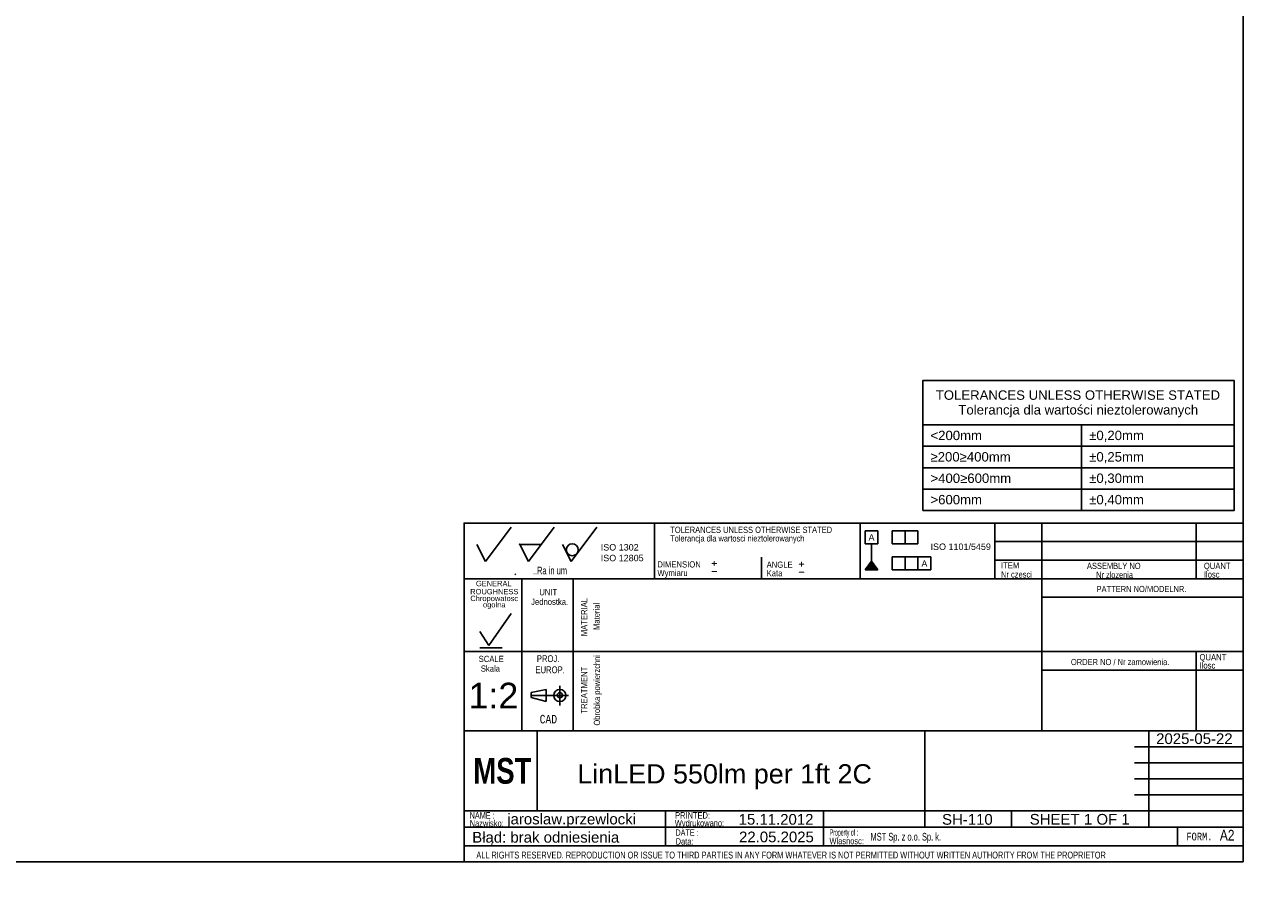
# Model space of a CAD drawing. Header units: millimetres. Extents: x 10 to 580, y 1 to 410.
# Tile 9 of 11: x 295 to 580, y 1 to 206. Entities that reach past the tile are written whole.
import ezdxf
from ezdxf.entities.mleader import LeaderData, LeaderLine
from ezdxf.enums import TextEntityAlignment as Align
from ezdxf.lldxf.tags import DXFTag
from ezdxf.math import Vec2, Vec3

# ---------------------------------------------------------------- set-up
doc = ezdxf.new("R2010")
doc.units = ezdxf.units.MM
for name, color, linetype in [('10', 7, 'Continuous'), ('Default', 7, 'Continuous'), ('frame', 7, 'Continuous')]:
    doc.layers.add(name, color=color, linetype=linetype)
doc.styles.add('SEACAD_Arial', font='arial.ttf')
doc.styles.add('SEACAD_Lucida_Console', font='lucon.TTF', dxfattribs={"width": 0.8})
tags = doc.linetypes.add('CENTER2', pattern=[28.575, 19.05, -3.175, 3.175, -3.175]).pattern_tags.tags
tags[10:11] = [DXFTag(74, 4), DXFTag(75, 0), DXFTag(340, '0'), DXFTag(46, 0.0), DXFTag(50, 0.0), DXFTag(44, 0.0), DXFTag(45, 0.0)]
tags[8:9] = [DXFTag(74, 4), DXFTag(75, 0), DXFTag(340, '0'), DXFTag(46, 0.0), DXFTag(50, 0.0), DXFTag(44, 0.0), DXFTag(45, 0.0)]
tags[6:7] = [DXFTag(74, 4), DXFTag(75, 0), DXFTag(340, '0'), DXFTag(46, 0.0), DXFTag(50, 0.0), DXFTag(44, 0.0), DXFTag(45, 0.0)]
tags[4:5] = [DXFTag(74, 4), DXFTag(75, 0), DXFTag(340, '0'), DXFTag(46, 0.0), DXFTag(50, 0.0), DXFTag(44, 0.0), DXFTag(45, 0.0)]

# ---------------------------------------------------------------- blocks, each defined once
blk = doc.blocks.new('SE')
at = {"layer": 'frame', "color": 7, "linetype": 'Continuous'}
for p, q in [((505.2, 112.04), (577.91, 112.04)), ((542.28, 112.04), (542.28, 107.04)), ((505.2, 107.04), (577.91, 107.04)), ((542.28, 107.04), (542.28, 102.04)), ((505.2, 102.04), (577.91, 102.04)), ((542.28, 102.04), (542.28, 97.04)), ((505.2, 97.04), (577.91, 97.04)), ((542.28, 97.04), (542.28, 92.04))]:
    blk.add_line(p, q, dxfattribs=at)
blk.add_lwpolyline([(505.2, 92.04), (505.2, 122.45), (577.91, 122.45), (577.91, 92.04), (505.2, 92.04)], dxfattribs=at)
at = {"layer": 'frame', "color": 7, "linetype": 'Continuous', "style": 'SEACAD_Arial'}
for s, p in [('TOLERANCES UNLESS OTHERWISE STATED', (508.2, 120.11)), ('Tolerancja dla wartości nieztolerowanych', (513.48, 116.67)), ('<200mm', (506.96, 110.69)), ('±0,20mm', (544.04, 110.69)), ('≥200≥400mm', (506.96, 105.69)), ('±0,25mm', (544.04, 105.69)), ('>400≥600mm', (506.96, 100.69)), ('±0,30mm', (544.04, 100.69)), ('>600mm', (506.96, 95.69)), ('±0,40mm', (544.04, 95.69))]:
    blk.add_text(s, height=2.2, dxfattribs=at).set_placement(p, align=Align.TOP_LEFT)
blk = doc.blocks.new('SEANNOT_GROUP25')
at = {"layer": 'Default', "color": 7, "linetype": 'Continuous', "style": 'SEACAD_Arial'}
blk.add_text('LinLED 550lm per 1ft 2C', height=4.5, dxfattribs=at).set_placement((424.45, 32.8), align=Align.TOP_LEFT)
blk = doc.blocks.new('SEANNOT_GROUP27')
at = {"layer": 'Default', "color": 7, "linetype": 'Continuous', "style": 'SEACAD_Arial'}
blk.add_text('jaroslaw.przewlocki', height=2.5, dxfattribs=at).set_placement((408.07, 21.24), align=Align.TOP_LEFT)
blk = doc.blocks.new('SEANNOT_GROUP28')
at = {"layer": 'Default', "color": 7, "linetype": 'Continuous', "style": 'SEACAD_Arial'}
blk.add_text('SH-110', height=2.5, dxfattribs=at).set_placement((509.66, 21.16), align=Align.TOP_LEFT)
blk = doc.blocks.new('SEANNOT_GROUP29')
at = {"layer": 'Default', "color": 7, "linetype": 'Continuous', "style": 'SEACAD_Arial'}
blk.add_text('22.05.2025', height=2.5, dxfattribs=at).set_placement((462.23, 17.06), align=Align.TOP_LEFT)
blk = doc.blocks.new('SEANNOT_GROUP30')
at = {"layer": 'Default', "color": 7, "linetype": 'Continuous', "style": 'SEACAD_Arial'}
blk.add_text('1:2', height=6, dxfattribs=at).set_placement((399.01, 51.82), align=Align.TOP_LEFT)
blk = doc.blocks.new('_Dot')
at = {"color": 0, "linetype": 'ByBlock', "lineweight": -2}
blk.add_line((-0.5, 0), (-1, 0), dxfattribs=at)
at = {"color": 0, "linetype": 'ByBlock', "const_width": 0.5}
blk.add_lwpolyline([(-0.25, 0, 1), (0.25, 0, 1)], format="xyb", close=True, dxfattribs=at)
blk = doc.blocks.new('SEANNOT_GROUP33')
at = {"layer": 'Default', "color": 7, "linetype": 'Continuous', "style": 'SEACAD_Arial'}
blk.add_text('15.11.2012', height=2.5, dxfattribs=at).set_placement((462.14, 21.17), align=Align.TOP_LEFT)
blk = doc.blocks.new('SEANNOT_GROUP34')
at = {"layer": 'Default', "color": 7, "linetype": 'Continuous', "style": 'SEACAD_Arial'}
for s, p in [('SHEET ', (530.15, 21.18)), ('1', (542.82, 21.18)), (' OF ', (544.77, 21.18)), ('1', (551.57, 21.18))]:
    blk.add_text(s, height=2.5, dxfattribs=at).set_placement(p, align=Align.TOP_LEFT)
blk = doc.blocks.new('SEANNOT_GROUP35')
at = {"layer": 'Default', "color": 7, "linetype": 'Continuous', "style": 'SEACAD_Arial'}
blk.add_text('2025-05-22', height=2.5, dxfattribs=at).set_placement((559.69, 40.01), align=Align.TOP_LEFT)

msp = doc.modelspace()

# ---------------------------------------------------------------- hatches: boundary and pattern name
at = {"layer": 'Default', "linetype": 'Continuous'}
msp.add_hatch(color=7, dxfattribs=at).paths.add_polyline_path([(493.1905, 80.1932), (491.6905, 78.2083), (494.6905, 78.2083)])

# ---------------------------------------------------------------- linework, layer by layer
at = {"layer": '10', "color": 7, "linetype": 'Continuous'}
for p, q in [((442.5, 89.125), (442.5, 76.125)), ((490.5, 89.125), (490.5, 76.125)), ((522, 89.125), (522, 76.125)), ((533, 89.125), (533, 40.625)), ((569, 89.125), (569, 76.125)), ((403, 80.125), (409, 88.125)), ((413, 80.125), (419, 88.125)), ((423, 80.125), (429, 88.125)), ((401, 84.125), (403, 80.125)), ((411, 84.125), (416, 84.125)), ((411, 84.125), (413, 80.125)), ((421, 84.125), (423, 80.125)), ((580, 84.7916), (522, 84.7916)), ((467.5, 81.125), (467.5, 76.125)), ((580, 80.4583), (522, 80.4583)), ((409.8746, 77.0517), (410.0508, 77.2578)), ((580, 76.125), (398, 76.125)), ((411.5, 76.125), (411.5, 40.625)), ((411.5, 76.125), (411.5, 42.125)), ((423.5, 76.125), (423.5, 40.625)), ((580, 71.7916), (533, 71.7916)), ((403.8028, 60.4896), (409.0012, 67.9946)), ((401.6606, 63.7717), (403.8028, 60.4896)), ((401.6606, 59.9504), (406.8591, 59.9504)), ((580, 59.125), (398, 59.125)), ((569, 59.125), (569, 40.625)), ((580, 54.7916), (533, 54.7916)), ((413.6459, 49.54), (417.1318, 50.232)), ((413.6459, 48.3473), (413.6459, 49.54)), ((417.1318, 50.232), (417.1318, 47.4639)), ((420.375, 51.1007), (420.375, 46.4921)), ((420.375, 51.1007), (420.375, 46.4921)), ((417.1318, 47.4639), (413.6459, 48.3473)), ((505.625, 40.625), (398, 40.625)), ((505.5, 40.625), (398, 40.625)), ((415.0589, 21.875), (415.0589, 40.625)), ((554.625, 40.625), (580.125, 40.625)), ((558, 18.125), (558, 40.625)), ((554.625, 36.875), (580.125, 36.875)), ((554.625, 33.125), (580.125, 33.125)), ((554.625, 29.375), (580.125, 29.375)), ((554.625, 25.625), (580.125, 25.625)), ((398, 21.875), (580.125, 21.875)), ((445.0805, 21.82), (445.0805, 13.6949)), ((481.9344, 21.8144), (481.9344, 13.6893)), ((525.875, 21.875), (525.875, 18.125)), ((398, 18.125), (554.625, 18.125)), ((564.6871, 18.125), (564.6871, 13.75)), ((398, 13.75), (580, 13.75))]:
    msp.add_line(p, q, dxfattribs=at)
at = {"layer": '10', "color": 7, "linetype": 'CENTER2'}
msp.add_line((413.6459, 48.8479), (422.3618, 48.8479), dxfattribs=at)
at = {"layer": '10', "color": 7, "linetype": 'Continuous'}
for points in [[(10, 10), (10, 410), (580, 410), (580, 10), (10, 10)], [(580, 10), (580, 89.125), (398, 89.125), (398, 10), (580, 10)], [(505.625, 40.625), (505.625, 18.125), (580, 18.125), (580, 40.625), (505.625, 40.625)]]:
    msp.add_lwpolyline(points, dxfattribs=at)
for centre, radius in [((423.2724, 82.88), 1.4016), ((420.375, 48.848), 1.4146), ((420.375, 48.9069), 0.6075)]:
    msp.add_circle(centre, radius, dxfattribs=at)
msp.add_point((411, 84.125), dxfattribs=at)
at = {"layer": 'Default', "color": 7, "linetype": 'Continuous'}
for p, q in [((491.6905, 84.299), (491.6905, 87.299)), ((491.6905, 87.299), (494.6905, 87.299)), ((494.6905, 87.299), (494.6905, 84.299)), ((498.0263, 84.299), (498.0263, 87.299)), ((498.0263, 87.299), (504.0263, 87.299)), ((501.0263, 87.299), (501.0263, 84.299)), ((504.0263, 87.299), (504.0263, 84.299)), ((494.6905, 84.299), (491.6905, 84.299)), ((493.1905, 80.1932), (493.1905, 84.299)), ((504.0263, 84.299), (498.0263, 84.299)), ((491.6905, 78.2083), (493.1905, 80.1932)), ((493.1905, 80.1932), (494.6905, 78.2083)), ((498.0263, 78.2083), (498.0263, 81.2083)), ((498.0263, 81.2083), (507.0263, 81.2083)), ((501.0263, 81.2083), (501.0263, 78.2083)), ((504.0263, 78.2083), (504.0263, 81.2083)), ((507.0263, 81.2083), (507.0263, 78.2083)), ((494.6905, 78.2083), (491.6905, 78.2083)), ((507.0263, 78.2083), (498.0263, 78.2083))]:
    msp.add_line(p, q, dxfattribs=at)

# ---------------------------------------------------------------- block references
at = {"layer": 'Default'}
for name in ['SEANNOT_GROUP30', 'SEANNOT_GROUP35', 'SEANNOT_GROUP25', 'SEANNOT_GROUP27', 'SEANNOT_GROUP33', 'SEANNOT_GROUP28', 'SEANNOT_GROUP34', 'SEANNOT_GROUP29']:
    msp.add_blockref(name, (0, 0), dxfattribs=at)
at = {"layer": 'frame'}
msp.add_blockref('SE', (0, 0), dxfattribs=at)

# ---------------------------------------------------------------- texts
at = {"layer": '10', "attachment_point": 1}
for s, insert, char_height, width, style in [('{\\farial rounded mt|b0||i0||c0|p34;\\C7;\\H1.45000002;\\W0.77704;Tolerancja dla wartosci nieztolerowanych}', (446.1566, 86.2623), 1.45, 36.029358, 'SEACAD_Arial'), ('{\\farial rounded mt|b0||i0||c0|p34;\\C7;\\H1.45000002;\\W0.83002;TOLERANCES UNLESS OTHERWISE STATED}', (446.1566, 88.2623), 1.45, 38.614141, 'SEACAD_Arial'), ('{\\farial rounded mt|b0||i0||c0|p34;\\C7;\\H1.45000002;\\W0.883;DIMENSION}', (443.1566, 80.1906), 1.45, 10.15001, 'SEACAD_Arial'), ('{\\farial rounded mt|b0||i0||c0|p34;\\C7;\\H1.45000002;\\W0.883;ANGLE}', (468.6845, 80.1265), 1.45, 6.052184, 'SEACAD_Arial'), ('{\\farial rounded mt|b0||i0||c0|p34;\\C7;\\H1.45000002;\\W0.883;ITEM}', (523.4397, 79.9679), 1.45, 4.255445, 'SEACAD_Arial'), ('{\\farial rounded mt|b0||i0||c0|p34;\\C7;\\H1.45000002;\\W0.83002;ASSEMBLY NO}', (543.5188, 79.841), 1.45, 12.829358, 'SEACAD_Arial'), ('{\\farial rounded mt|b0||i0||c0|p34;\\C7;\\H1.45000002;\\W0.883;QUANT}', (570.8302, 79.841), 1.45, 6.241314, 'SEACAD_Arial'), ('{\\farial rounded mt|b0||i0||c0|p34;\\C7;\\H1.8;\\W0.608;..Ra in um}', (414.064, 78.925), 1.8, 8.921749, 'SEACAD_Arial'), ('{\\farial rounded mt|b0||i0||c0|p34;\\C7;\\H1.45000002;\\W0.883;Wymiaru}', (443.1566, 78.1906), 1.45, 8.67569, 'SEACAD_Arial'), ('{\\farial rounded mt|b0||i0||c0|p34;\\C7;\\H1.45000002;\\W0.883;Kata}', (468.6845, 78.1265), 1.45, 5.07501, 'SEACAD_Arial'), ('{\\farial rounded mt|b0||i0||c0|p34;\\C7;\\H1.45000002;\\W0.72406;Nr czesci }', (523.4397, 77.841), 1.45, 7.78588, 'SEACAD_Arial'), ('{\\farial rounded mt|b0||i0||c0|p34;\\C7;\\H1.45000002;\\W0.77704;Nr zlozenia}', (545.6824, 77.7419), 1.45, 9.504276, 'SEACAD_Arial'), ('{\\farial rounded mt|b0||i0||c0|p34;\\C7;\\H1.45000002;\\W0.883;Ilosc}', (570.8302, 77.841), 1.45, 6.934793, 'SEACAD_Arial'), ('{\\farial rounded mt|b0||i0||c0|p34;\\C7;\\H1.45000002;\\W0.83002;PATTERN NO/MODELNR.}', (545.7719, 74.4467), 1.45, 21.434793, 'SEACAD_Arial'), ('{\\farial rounded mt|b0||i0||c0|p34;\\C7;\\H1.45000002;\\W0.883;Jednostka.}', (413.663, 71.459), 1.45, 8.726285, 'SEACAD_Arial'), ('{\\farial rounded mt|b0||i0||c0|p34;\\C7;\\H1.45000002;\\W0.883;UNIT}', (415.5665, 73.6978), 1.45, 4.16088, 'SEACAD_Arial'), ('{\\farial rounded mt|b0||i0||c0|p34;\\C7;\\H1.45000002;\\W0.883;SCALE}', (401.4003, 58.1128), 1.45, 5.863054, 'SEACAD_Arial'), ('{\\farial rounded mt|b0||i0||c0|p34;\\C7;\\H1.60000002;\\W0.8;PROJ.}', (414.9877, 58.2485), 1.6, 5.113054, 'SEACAD_Arial'), ('{\\farial rounded mt|b0||i0||c0|p34;\\C7;\\H1.45000002;\\W0.72406;ORDER NO / Nr zamowienia.}', (539.7719, 57.3923), 1.45, 25.030887, 'SEACAD_Arial'), ('{\\farial rounded mt|b0||i0||c0|p34;\\C7;\\H1.45000002;\\W0.883;QUANT}', (569.8302, 58.5077), 1.45, 6.241314, 'SEACAD_Arial'), ('{\\farial rounded mt|b0||i0||c0|p34;\\C7;\\H1.45000002;\\W0.883;Skala}', (401.9013, 55.859), 1.45, 5.777229, 'SEACAD_Arial'), ('{\\farial rounded mt|b0||i0||c0|p34;\\C7;\\H1.60000002;\\W0.8;EUROP.}', (414.67, 55.6424), 1.6, 6.643488, 'SEACAD_Arial'), ('{\\farial rounded mt|b0||i0||c0|p34;\\C7;\\H1.45000002;\\W0.883;Ilosc}', (569.8302, 56.5873), 1.45, 6.934793, 'SEACAD_Arial'), ('{\\fLucida Console|b0||i0||c0|p34;\\C7;\\H1.99999998;\\W0.8;CAD}', (415.6496, 44.3178), 2, 4.533343, 'SEACAD_Lucida_Console'), ('{\\farial rounded mt|b0||i0||c0|p34;\\C7;\\H1.5;\\W0.704;NAME :}', (399.3011, 21.5987), 1.5, 5.576097, 'SEACAD_Arial'), ('{\\farial rounded mt|b0||i0||c0|p34;\\C7;\\H1.5;\\W0.8;PRINTED:}', (447.3052, 21.5987), 1.5, 8.9879, 'SEACAD_Arial'), ('{\\farial rounded mt|b0||i0||c0|p34;\\C7;\\H1.5;\\W0.8;Nazwisko:}', (399.3012, 19.7516), 1.5, 7.678383, 'SEACAD_Arial'), ('{\\farial rounded mt|b0||i0||c0|p34;\\C7;\\H1.5;\\W0.8;Wydrukowano:}', (447.217, 19.7886), 1.5, 11.438653, 'SEACAD_Arial'), ('{\\farial rounded mt|b0||i0||c0|p34;\\C7;\\H1.5;\\W0.704;DATE :}', (447.3711, 17.571), 1.5, 5.217401, 'SEACAD_Arial'), ('{\\farial rounded mt|b0||i0||c0|p34;\\C7;\\H1.5;\\W0.46208;Property of :}', (483.4433, 17.5986), 1.5, 8.869575, 'SEACAD_Arial'), ('{\\farial rounded mt|b0||i0||c0|p34;\\C7;\\H2.50000002;\\W0.8;A2}', (574.5776, 17.4699), 2.5, 3.315227, 'SEACAD_Arial'), ('{\\farial rounded mt|b0||i0||c0|p34;\\C7;\\H1.5;\\W0.8;Data:}', (447.4139, 15.5208), 1.5, 6.195662, 'SEACAD_Arial'), ('{\\farial rounded mt|b0||i0||c0|p34;\\C7;\\H1.5;\\W0.8;Wlasnosc:}', (483.3601, 15.6143), 1.5, 10.891314, 'SEACAD_Arial'), ('{\\farial rounded mt|b0||i0||c0|p34;\\C7;\\H1.8;\\W0.667;MST Sp. z o.o. Sp. k.}', (492.9478, 16.7607), 1.8, 58.304358, 'SEACAD_Arial'), ('{\\fLucida Console|b0||i0||c0|p34;\\C7;\\H1.8;\\W0.8;FORM.}', (566.75, 16.8), 1.8, 6.80001, 'SEACAD_Lucida_Console'), ('{\\farial rounded mt|b0||i0||c0|p34;\\C7;\\H1.60000002;\\W0.704;ALL RIGHTS RESERVED. REPRODUCTION OR ISSUE TO THIRD PARTIES IN ANY FORM WHATEVER IS NOT PERMITTED WITHOUT WRITTEN AUTHORITY FROM THE PROPRIETOR}', (400.8475, 12.3779), 1.6, 148.000012, 'SEACAD_Arial')]:
    msp.add_mtext(s, dxfattribs=dict(at, insert=insert, char_height=char_height, width=width, style=style))
at = {"layer": '10', "char_height": 1.25, "attachment_point": 1}
for s, insert, width in [('{\\fArial|b0||i0||c0|p34;\\C7;\\H1.2499998;\\W1.;GENERAL}', (400.7521, 75.6183), 8.3424), ('{\\fArial|b0||i0||c0|p34;\\C7;\\H1.2499998;\\W1.;ROUGHNESS}', (399.4174, 73.7244), 11.222834)]:
    msp.add_mtext(s, dxfattribs=dict(at, insert=insert, width=width))
at = {"layer": '10', "insert": (405.0365, 70.5964), "char_height": 1.25, "width": 11.65265, "attachment_point": 5, "line_spacing_factor": 0.7}
msp.add_mtext('{\\fArial|b0||i0||c0|p34;\\C7;\\H1.24999998;\\W1.;Chropowatosc\\P}{\\fArial|b0||i0||c0|p34;\\C7;\\H1.24999998;\\W1.;ogolna}', dxfattribs=at)
at = {"layer": '10', "char_height": 1.45, "attachment_point": 1, "rotation": 89.999994, "style": 'SEACAD_Arial'}
for s, insert, width in [('{\\farial rounded mt|b0||i0||c0|p34;\\C7;\\H1.45000002;\\W0.883;MATERIAL}', (425.3015, 62.6834), 8.920662), ('{\\farial rounded mt|b0||i0||c0|p34;\\C7;\\H1.45000002;\\W0.883;Material}', (428.2214, 64.1258), 7.153155), ('{\\farial rounded mt|b0||i0||c0|p34;\\C7;\\H1.45000002;\\W0.883;TREATMENT}', (425.3015, 44.6213), 10.87501), ('{\\farial rounded mt|b0||i0||c0|p34;\\C7;\\H1.45000002;\\W0.72406;Obrobka powierzchni}', (428.3015, 41.8174), 17.047554)]:
    msp.add_mtext(s, dxfattribs=dict(at, insert=insert, width=width))
at = {"layer": 'Default'}
for s, insert, char_height, width, attachment_point in [('{\\fArial CE|b0||i0||c0|p34;\\C7;\\H1.5;\\W1.;A}', (493.1844, 86.5227), 1.5, 1.402184, 2), ('{\\fArial|b0||i0||c0|p34;\\C7;\\H1.5;\\W1.;ISO 1302 \\P}{\\fArial|b0||i0||c0|p34;\\C7;\\H1.5;\\W1.;ISO 12805}', (429.924, 84.2058), 1.5, 10.486332, 1), ('{\\fArial|b0||i0||c0|p34;\\C7;\\H1.5;\\W1.;ISO 1101/5459}', (514.026, 84.341), 1.5, 14.641007, 2), ('{\\fSolid Edge ISO|b0||i0||c0|p34;\\C7;\\H2.5;\\W1.;+\\P}', (455.6264, 81.1865), 2.5, 1.882447, 1), ('{\\fSolid Edge ISO|b0||i0||c0|p34;\\C7;\\H2.5;\\W1.;+\\P}', (476.0196, 81.0296), 2.5, 1.882447, 1), ('{\\fArial CE|b0||i0||c0|p34;\\C7;\\H1.5;\\W1.;A}', (505.5408, 80.397), 1.5, 1.402184, 2), ('{\\fSolid Edge ISO|b0||i0||c0|p34;\\C7;\\H2.5;\\W1.;-\\P}', (455.6264, 79.3041), 2.5, 1.882447, 1), ('{\\fSolid Edge ISO|b0||i0||c0|p34;\\C7;\\H2.5;\\W1.;-\\P}', (476.0196, 79.1472), 2.5, 1.882447, 1)]:
    msp.add_mtext(s, dxfattribs=dict(at, insert=insert, char_height=char_height, width=width, attachment_point=attachment_point))

# ---------------------------------------------------------------- leaders
at = {"layer": 'Default', "color": 7, "linetype": 'Continuous'}
ml = msp.add_multileader_mtext('Standard', dxfattribs=at)
ml.set_content('{\\pxsm0.9;\\fImpact|b0||i0||c0|p34;\\W1.;MST\\P}', color=256)
ml.set_leader_properties()
ml.set_arrow_properties(name='DOT')
ml.build(insert=Vec2(0, 0))
ml.multileader.update_dxf_attribs({"leader_type": 0, "dogleg_length": 0, "arrow_head_size": 6})
ctx = ml.context
ctx.base_point, ctx.char_height, ctx.arrow_head_size = Vec3(398.1441, 31.187), 6, 6
ctx.mtext.insert = Vec3(400.1441, 34.25)
ml = msp.add_multileader_mtext('Standard', dxfattribs=at)
ml.set_content('{\\pxsm0.9;\\fArial|b0||i0||c0|p34;\\W1.; Błąd: brak odniesienia\\P}', color=256)
ml.set_leader_properties()
ml.set_arrow_properties(name='DOT')
ml.build(insert=Vec2(0, 0))
ml.multileader.update_dxf_attribs({"leader_type": 0, "dogleg_length": 0, "arrow_head_size": 2.5})
ctx = ml.context
ctx.base_point, ctx.char_height, ctx.arrow_head_size = Vec3(396.9174, 15.3629), 2.5, 2.5
ctx.mtext.insert = Vec3(398.9174, 16.9792)

doc.saveas('drawing.dxf')
